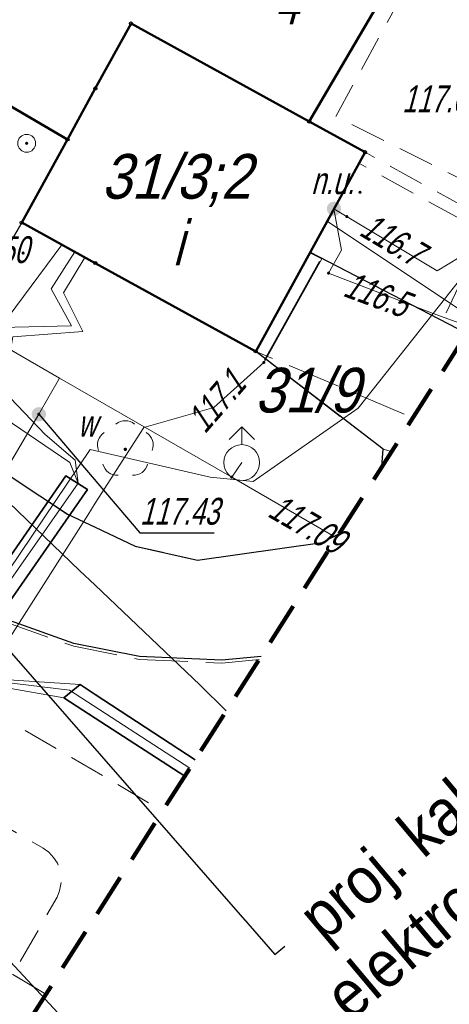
# Model space of a CAD drawing. Extents: x 7463256 to 7464485, y 5957341 to 5958260.
# Tile 136 of 256: x 7463830 to 7463842, y 5957622 to 5957650. Entities that reach past the tile are written whole.
import ezdxf
from ezdxf import colors
from ezdxf.entities.mleader import LeaderData, LeaderLine
from ezdxf.enums import TextEntityAlignment as Align
from ezdxf.math import Vec2, Vec3

# ---------------------------------------------------------------- set-up
doc = ezdxf.new("R2010")
doc.units = 0
doc.header["$MEASUREMENT"] = 0
for name, pattern in [('1.5_0.5', [2, 1.5, -0.5]), ('4', [1.8, 1.2, -0.6]), ('mz1.0_0.5', [1.5, 1, -0.5])]:
    doc.linetypes.add(name, pattern=pattern)
doc.layers.get('0').update_dxf_attribs({"color": 2, "linetype": 'CONTINUOUS', "lineweight": 5})
for name, color, linetype in [('211-Nr działki', 7, 'CONTINUOUS'), ('312-Budynek (powierzchnia)', 7, 'CONTINUOUS'), ('312-Numer ewidencyjny budynku', 7, 'CONTINUOUS'), ('312-Numer ewidencyjny budynku-Atr124', 7, 'CONTINUOUS'), ('320-część budynku wyodrębniona ze względu na liczbę kondygnacji naziemnych (powierzchnia)', 7, 'CONTINUOUS'), ('320-część budynku wyodrębniona ze względu na liczbę kondygnacji naziemnych (powierzchnia)-Atr25', 7, 'CONTINUOUS'), ('352-schody (powierzchnia)', 7, 'CONTINUOUS'), ('chodnik (powierzchnia)', 7, 'CONTINUOUS'), ('drzewo liściaste (punkt)', 7, 'CONTINUOUS'), ('hydrant (punkt)', 7, 'CONTINUOUS'), ('jezdnia (powierzchnia)', 7, 'CONTINUOUS'), ('krawężnik (linia)', 7, 'CONTINUOUS'), ('niezidentyfikowane urządzenie techniczne - siec elektroenergetyczna (punkt)', 7, 'CONTINUOUS'), ('niezidentyfikowane urządzenie techniczne - siec elektroenergetyczna (punkt)-Atr17', 7, 'CONTINUOUS'), ('Obszar opracowania', 7, 'CONTINUOUS'), ('przewód elektroenergetyczny (linia)', 7, 'CONTINUOUS'), ('przewód kanalizacyjny (linia)', 7, 'CONTINUOUS'), ('przewód wodociągowy (linia)', 7, 'CONTINUOUS'), ('Punkt budynku', 7, 'CONTINUOUS'), ('punkt o określonej wysokości (sieć elektroenergetyczna)', 7, 'CONTINUOUS'), ('punkt o określonej wysokości (sieć elektroenergetyczna)-Atr2', 7, 'CONTINUOUS'), ('punkt o określonej wysokości (sieć kanalizacyjna)', 7, 'CONTINUOUS'), ('punkt o określonej wysokości (sieć wodociągowa)', 7, 'CONTINUOUS'), ('punkt o określonej wysokości (sieć wodociągowa)-Atr2', 7, 'CONTINUOUS'), ('punkt wysokościowy sztuczny', 7, 'CONTINUOUS'), ('punkt wysokościowy sztuczny-Atr2', 7, 'CONTINUOUS'), ('rura ochronna - przewód elektroenergetyczny (linia)', 7, 'CONTINUOUS'), ('studzienka okrągła - przewód kanalizacyjny (punkt)', 7, 'CONTINUOUS'), ('zasuwa - siec wodociągowa (punkt)', 7, 'CONTINUOUS'), ('zasuwa - siec wodociągowa (punkt)-Atr17', 7, 'CONTINUOUS')]:
    doc.layers.add(name, color=color, linetype=linetype)
doc.layers.add('OBMBS-21-18876-opis proj', color=1, linetype='CONTINUOUS', lineweight=18)
doc.styles.get("Standard").update_dxf_attribs({"font": 'txt', "width": 0.75})

# ---------------------------------------------------------------- blocks, each defined once
blk = doc.blocks.new('PW02')
at = {"linetype": 'Continuous', "lineweight": 13}
h = blk.add_hatch(color=0, dxfattribs=at)
edge = h.paths.add_edge_path()
edge.add_arc((0, 0), 0.045, 0, 360)
blk = doc.blocks.new('PW01')
at = {"linetype": 'Continuous', "lineweight": 13}
h = blk.add_hatch(color=0, dxfattribs=at)
edge = h.paths.add_edge_path()
edge.add_arc((0, 0), 0.045, 0, 360)
blk = doc.blocks.new('US15')
at = {"color": 0, "linetype": 'Continuous', "lineweight": 13}
blk.add_circle((0, 0), 0.25, dxfattribs=at)
blk = doc.blocks.new('US25')
at = {"linetype": 'Continuous', "lineweight": 0}
h = blk.add_hatch(color=0, dxfattribs=at)
edge = h.paths.add_edge_path()
edge.add_arc((0, 0), 0.2, 0, 360)
blk = doc.blocks.new('OP021')
at = {"linetype": 'Continuous', "lineweight": 13}
h = blk.add_hatch(color=0, dxfattribs=at)
edge = h.paths.add_edge_path()
edge.add_arc((0, 0), 0.05, 0, 360)
at = {"color": 0, "linetype": 'Continuous', "lineweight": 13}
for centre, start, end in [((0, 0.4), 49.272, 130.728), ((-0.38, 0.124), 121.308, 202.548), ((0.38, 0.124), 337.452, 58.692), ((-0.235, -0.324), 193.221, 274.871), ((0.235, -0.324), 265.129, 346.779)]:
    blk.add_arc(centre, 0.4, start, end, dxfattribs=at)
blk = doc.blocks.new('US02')
at = {"color": 0, "linetype": 'Continuous', "lineweight": 13}
for p, q in [((0, 1), (-0.353, 0.647)), ((0, 0.5), (0, 1)), ((0, 1), (0.354, 0.647))]:
    blk.add_line(p, q, dxfattribs=at)
blk.add_circle((0, 0), 0.5, dxfattribs=at)
blk = doc.blocks.new('US30')
at = {"linetype": 'Continuous', "lineweight": 0}
h = blk.add_hatch(color=0, dxfattribs=at)
edge = h.paths.add_edge_path()
edge.add_arc((0, 0), 0.2, 0, 360)
blk = doc.blocks.new('PUNKTBUD')
at = {"color": 0}
blk.add_circle((0, 0), 0.045, dxfattribs=at)

msp = doc.modelspace()

# ---------------------------------------------------------------- linework, layer by layer
at = {"layer": '312-Budynek (powierzchnia)', "color": 7, "linetype": 'Continuous', "lineweight": 50, "flags": 128}
for points in [[(7463831.57, 5957646.28), (7463821.73, 5957652.04)], [(7463840.26, 5957650.05), (7463838.34, 5957646.78)], [(7463833.35, 5957649.52), (7463832.35, 5957647.7)], [(7463832.35, 5957647.7), (7463833.35, 5957649.52)], [(7463838.34, 5957646.78), (7463833.35, 5957649.52)], [(7463833.35, 5957649.52), (7463838.34, 5957646.78)], [(7463832.35, 5957647.7), (7463831.57, 5957646.28)], [(7463831.57, 5957646.28), (7463832.35, 5957647.7)], [(7463838.34, 5957646.78), (7463839.9, 5957645.92)], [(7463830.29, 5957643.95), (7463831.57, 5957646.28)], [(7463839.9, 5957645.92), (7463836.84, 5957640.35)], [(7463832.35, 5957642.82), (7463830.29, 5957643.95)], [(7463836.84, 5957640.35), (7463832.35, 5957642.82)]]:
    msp.add_lwpolyline(points, dxfattribs=at)
at = {"layer": '320-część budynku wyodrębniona ze względu na liczbę kondygnacji naziemnych (powierzchnia)', "color": 7, "linetype": 'Continuous', "lineweight": 18, "flags": 128}
msp.add_lwpolyline([(7463825.59, 5957658.64), (7463827.5, 5957657.52), (7463840.26, 5957650.05), (7463838.34, 5957646.78), (7463833.35, 5957649.52), (7463831.57, 5957646.28), (7463821.73, 5957652.04)], close=True, dxfattribs=at)
at = {"layer": '352-schody (powierzchnia)', "color": 7, "linetype": 'Continuous', "lineweight": 18, "flags": 128}
msp.add_lwpolyline([(7463829.71, 5957622.83), (7463830.04, 5957622.92), (7463830.97, 5957622.37), (7463824.5, 5957612.22), (7463823.42, 5957612.86), (7463825.07, 5957615.77), (7463824.08, 5957616.37), (7463827.6, 5957622.62), (7463827.49, 5957622.7), (7463828.08, 5957623.76)], close=True, dxfattribs=at)
msp.add_lwpolyline([(7463829.71, 5957622.83), (7463830.04, 5957622.92), (7463830.97, 5957622.37), (7463824.5, 5957612.22), (7463823.42, 5957612.86), (7463825.07, 5957615.77), (7463824.08, 5957616.37), (7463827.6, 5957622.62), (7463827.49, 5957622.7), (7463828.08, 5957623.76)], close=True, dxfattribs=at)
at = {"layer": 'chodnik (powierzchnia)', "color": 7, "linetype": 'mz1.0_0.5', "lineweight": 18, "flags": 128}
for points in [[(7463863.3, 5957686.92), (7463864.98, 5957686.04), (7463862.27, 5957680.87), (7463861.58, 5957681.21), (7463863.83, 5957685.66), (7463863.31, 5957685.91), (7463858.12, 5957676.39), (7463856.97, 5957676.99), (7463853.48, 5957670.68), (7463852.54, 5957671.22), (7463849.09, 5957664.94), (7463847.04, 5957666.11), (7463844.05, 5957660.86), (7463845.2, 5957660.17), (7463841.75, 5957654.04), (7463842.67, 5957653.47), (7463839.08, 5957646.92), (7463843.68, 5957644.62), (7463843.39, 5957644), (7463839.9, 5957645.92), (7463838.34, 5957646.78), (7463840.26, 5957650.05), (7463842.13, 5957653.26), (7463840.95, 5957653.95), (7463844.57, 5957660.14), (7463843.41, 5957660.82), (7463846.74, 5957666.51), (7463846.92, 5957666.7), (7463848.76, 5957665.62), (7463852.36, 5957671.78), (7463853.15, 5957671.31), (7463855.42, 5957675.19), (7463856.9, 5957677.72), (7463857.66, 5957677.27), (7463857.87, 5957677.65)], [(7463843.23, 5957643.69), (7463842.07, 5957641.2), (7463838.36, 5957643.12), (7463839.73, 5957645.61)]]:
    msp.add_lwpolyline(points, close=True, dxfattribs=at)
msp.add_lwpolyline([(7463830.968, 5957622.368), (7463830.04, 5957622.92), (7463831.28, 5957625.08), (7463831.35, 5957625.26), (7463831.39, 5957625.45), (7463831.4, 5957625.65), (7463831.36, 5957625.84), (7463831.29, 5957626.03), (7463831.18, 5957626.19), (7463831.05, 5957626.34), (7463830.89, 5957626.45), (7463824.66, 5957630.03), (7463824.47, 5957630.08), (7463824.27, 5957630.1), (7463824.07, 5957630.08), (7463823.88, 5957630.03), (7463823.7, 5957629.95), (7463823.54, 5957629.84), (7463823.39, 5957629.71), (7463823.27, 5957629.55), (7463821.6, 5957626.69), (7463827.55, 5957623.33), (7463827.49, 5957622.7), (7463821.75, 5957625.9), (7463820.61, 5957623.93), (7463818.71, 5957625.03), (7463818.03, 5957623.86), (7463812.7, 5957626.96), (7463808.76, 5957620.08), (7463809.8, 5957619.49), (7463806.35, 5957613.41), (7463805.91, 5957613.86), (7463808.97, 5957619.25), (7463807.93, 5957619.84), (7463812.45, 5957627.79), (7463816.77, 5957625.31), (7463818.33, 5957627.9), (7463819.88, 5957626.98), (7463821.79, 5957630.22), (7463821.9, 5957630.44), (7463821.97, 5957630.67), (7463821.99, 5957630.92), (7463821.97, 5957631.16), (7463821.89, 5957631.39), (7463821.78, 5957631.61), (7463821.62, 5957631.8), (7463821.43, 5957631.95), (7463809.21, 5957640.62), (7463809.61, 5957640.85), (7463810.02, 5957641.06), (7463810.45, 5957641.24), (7463810.89, 5957641.39), (7463811.34, 5957641.51), (7463811.79, 5957641.6), (7463812.22, 5957641.66), (7463823.73, 5957633.64), (7463834.236, 5957627.495)], dxfattribs=at)
at = {"layer": 'jezdnia (powierzchnia)', "color": 7, "linetype": '1.5_0.5', "lineweight": 18, "flags": 128}
for points in [[(7463836.936, 5957631.731), (7463835.89, 5957631.63), (7463833.59, 5957631.73), (7463831.75, 5957632.1), (7463829.95, 5957632.74), (7463827.05, 5957634.37), (7463815, 5957641.29), (7463814.55, 5957641.41), (7463814.1, 5957641.51), (7463813.64, 5957641.57), (7463813.18, 5957641.61), (7463812.72, 5957641.61), (7463812.25, 5957641.58), (7463811.79, 5957641.52), (7463811.34, 5957641.43), (7463810.89, 5957641.31), (7463810.45, 5957641.16), (7463810.02, 5957640.98), (7463809.61, 5957640.77), (7463809.21, 5957640.54), (7463808.82, 5957640.29), (7463808.46, 5957640), (7463808.13, 5957639.67), (7463807.84, 5957639.31), (7463807.58, 5957638.92), (7463807.38, 5957638.5), (7463807.21, 5957638.07), (7463807.1, 5957637.62), (7463804.3, 5957617.99), (7463804.27, 5957617.52), (7463804.28, 5957617.05), (7463804.34, 5957616.59), (7463804.45, 5957616.13), (7463804.59, 5957615.69), (7463804.78, 5957615.26), (7463805.01, 5957614.85), (7463805.27, 5957614.47), (7463805.58, 5957614.11), (7463805.91, 5957613.78), (7463806.32, 5957613.36), (7463806.26, 5957613.25), (7463809.51, 5957611.39), (7463808.65, 5957609.89), (7463802.28, 5957613.54), (7463799.91, 5957609.4), (7463798.88, 5957609.97), (7463798.54, 5957609.38), (7463797.14, 5957610.14), (7463799.76, 5957614.73), (7463798.58, 5957615.74), (7463799.47, 5957617.4), (7463800.49, 5957619.79), (7463802.2, 5957632.08), (7463803.18, 5957641.23), (7463803.15, 5957641.72), (7463803.11, 5957642.21), (7463803.05, 5957642.7), (7463802.99, 5957643.19), (7463802.91, 5957643.67), (7463802.82, 5957644.16), (7463802.72, 5957644.64), (7463802.6, 5957645.12), (7463802.48, 5957645.59), (7463802.34, 5957646.07), (7463802.19, 5957646.54), (7463802.03, 5957647), (7463801.86, 5957647.46), (7463801.68, 5957647.92), (7463801.48, 5957648.37), (7463801.28, 5957648.82), (7463797.79, 5957650.86), (7463795.88, 5957651.94), (7463794.29, 5957652.43), (7463795.13, 5957656.54), (7463797.76, 5957655.08), (7463799.66, 5957653.96), (7463812.93, 5957646.51), (7463815.35, 5957645.69), (7463817.29, 5957645.92), (7463819.75, 5957646.5), (7463818.35, 5957653.23), (7463822.86, 5957660.09), (7463825.59, 5957658.64), (7463821.73, 5957652.04), (7463831.57, 5957646.28), (7463830.29, 5957643.95), (7463828.44, 5957640.74), (7463829.21, 5957637.35), (7463831.57, 5957635.8), (7463832.35, 5957635.43), (7463833.47, 5957634.9), (7463835.21, 5957634.51), (7463838.7, 5957635), (7463839.183, 5957635.257)], [(7463840.644, 5957637.548), (7463840.41, 5957637.61), (7463836.84, 5957640.35), (7463838.36, 5957643.12), (7463842.751, 5957640.854)], [(7463840.374, 5957637.125), (7463840.41, 5957637.61), (7463836.84, 5957640.35), (7463841.246, 5957638.492)]]:
    msp.add_lwpolyline(points, dxfattribs=at)
at = {"layer": 'krawężnik (linia)', "color": 7, "linetype": 'Continuous', "lineweight": 25, "flags": 128}
for points in [[(7463830.29, 5957643.95), (7463828.44, 5957640.74), (7463829.21, 5957637.35), (7463831.57, 5957635.8), (7463832.35, 5957635.43), (7463833.47, 5957634.9), (7463835.21, 5957634.51), (7463838.7, 5957635), (7463839.183, 5957635.257)], [(7463842.751, 5957640.854), (7463838.36, 5957643.12)], [(7463836.99, 5957631.816), (7463835.89, 5957631.71), (7463833.59, 5957631.81), (7463831.75, 5957632.18), (7463829.95, 5957632.82), (7463827.05, 5957634.45), (7463815, 5957641.37), (7463814.55, 5957641.49), (7463814.1, 5957641.59), (7463813.64, 5957641.65), (7463813.18, 5957641.69), (7463812.72, 5957641.69), (7463812.25, 5957641.66), (7463811.79, 5957641.6), (7463811.34, 5957641.51), (7463810.89, 5957641.39), (7463810.45, 5957641.24), (7463810.02, 5957641.06), (7463809.61, 5957640.85), (7463809.21, 5957640.62), (7463808.82, 5957640.37), (7463808.46, 5957640.08)], [(7463840.374, 5957637.125), (7463840.41, 5957637.61), (7463836.84, 5957640.35)]]:
    msp.add_lwpolyline(points, dxfattribs=at)
at = {"layer": 'Obszar opracowania', "color": 132, "linetype": '4', "lineweight": 200, "flags": 128}
msp.add_lwpolyline([(7463648.63, 5957598.42), (7463381.17, 5957559), (7463352.31, 5957567.45), (7463255.88, 5957568.85), (7463280.41, 5957340.9), (7463468.95, 5957378.08), (7463536.66, 5957509.53), (7463626.95, 5957460.4), (7463653.5, 5957411.27), (7463734.5, 5957471.02), (7463879.22, 5957698.07), (7464314.97, 5957939.96), (7464470.72, 5957945.23), (7464483.34, 5958244.06), (7464262.86, 5958260.06), (7464240.11, 5958013.73), (7463789.91, 5957739.13), (7463712.41, 5957593.35)], close=True, dxfattribs=at)
at = {"layer": 'przewód elektroenergetyczny (linia)', "color": 1, "linetype": 'Continuous', "lineweight": 18, "flags": 128}
for points in [[(7463841.81, 5957641.41), (7463844.13, 5957644.35), (7463844.18, 5957644.41), (7463850.62, 5957655.98), (7463856.92, 5957667.14), (7463856.85, 5957671.61), (7463855.15, 5957670.92), (7463855.45, 5957670.33), (7463855.79, 5957670.16), (7463856.2, 5957670.53), (7463856.31, 5957671.24), (7463856.1, 5957671.87), (7463854.1, 5957673)], [(7463839.03, 5957644.34), (7463839.24, 5957643.18), (7463838.88, 5957642.54), (7463841.81, 5957641.41), (7463839.71, 5957638.76), (7463836.77, 5957636.71), (7463835.57, 5957636.83), (7463832.21, 5957637.6), (7463828.62, 5957632.3), (7463828.48, 5957631.25), (7463831.63, 5957630.87), (7463834.997, 5957628.688)], [(7463842.863, 5957641.03), (7463841.81, 5957641.41), (7463838.88, 5957642.54), (7463839.24, 5957643.18), (7463839.03, 5957644.34)], [(7463839.03, 5957644.34), (7463841.92, 5957642.6), (7463843.77, 5957643.72), (7463844.047, 5957642.888)], [(7463838.84, 5957643.99), (7463842.989, 5957641.227)], [(7463831.41, 5957643.33), (7463829.7, 5957641.02), (7463829.42, 5957639.27), (7463829.8, 5957638.49), (7463831.64, 5957637.24), (7463831.87, 5957636.66)], [(7463808.24, 5957637.36), (7463816.33, 5957632.81), (7463826.67, 5957627.2), (7463832.14, 5957635.77), (7463832.35, 5957636.1), (7463833.71, 5957638.22), (7463835.67, 5957638.78), (7463837.07, 5957640.04), (7463838.69, 5957642.94), (7463838.36, 5957643.11)], [(7463831.47, 5957630.66), (7463828.49, 5957631.18), (7463828.52, 5957631.89), (7463831.87, 5957636.66), (7463831.79, 5957637.31), (7463830.95, 5957638.02), (7463829.78, 5957639.25), (7463830.04, 5957640.76), (7463832, 5957640.91), (7463831.46, 5957641.99), (7463832.06, 5957642.98)], [(7463831.78, 5957643.13), (7463831.12, 5957642.1), (7463831.68, 5957641.06), (7463829.7, 5957641.02)], [(7463834.997, 5957628.688), (7463831.63, 5957630.87), (7463828.48, 5957631.25), (7463828.62, 5957632.3)], [(7463831.93, 5957631.03), (7463828.48, 5957631.25)]]:
    msp.add_lwpolyline(points, dxfattribs=at)
at = {"layer": 'przewód kanalizacyjny (linia)', "color": 34, "linetype": 'Continuous', "lineweight": 18, "flags": 128}
for points in [[(7463832.35, 5957633.81), (7463831.91, 5957634.22), (7463828.19, 5957637.79), (7463816.25, 5957643.63), (7463811.52, 5957645.9)], [(7463835.28, 5957631.02), (7463832.35, 5957633.81)], [(7463836.018, 5957630.291), (7463835.28, 5957631.02)]]:
    msp.add_lwpolyline(points, dxfattribs=at)
at = {"layer": 'przewód wodociągowy (linia)', "color": 5, "linetype": 'Continuous', "lineweight": 18, "flags": 128}
for points in [[(7463831.35, 5957639.6), (7463826.19, 5957642.58)], [(7463831.35, 5957639.6), (7463830.77, 5957638.59), (7463822.92, 5957625.26)], [(7463839.104, 5957635.132), (7463836.17, 5957636.83), (7463831.35, 5957639.6)], [(7463836.17, 5957636.83), (7463836.45, 5957637.24)]]:
    msp.add_lwpolyline(points, dxfattribs=at)
at = {"layer": 'punkt o określonej wysokości (sieć wodociągowa)-Atr2', "color": 7, "flags": 128}
msp.add_lwpolyline([(7463830.77, 5957638.59), (7463833.6, 5957635.27), (7463835.675, 5957635.27)], dxfattribs=at)
at = {"layer": 'rura ochronna - przewód elektroenergetyczny (linia)', "color": 1, "linetype": 'Continuous', "lineweight": 35, "flags": 128}
for points in [[(7463838.64, 5957642.86), (7463837.1, 5957640.1)], [(7463834.857, 5957628.469), (7463832.35, 5957630.09), (7463831.47, 5957630.66), (7463831.93, 5957631.03), (7463832.35, 5957630.75), (7463835.145, 5957628.92)]]:
    msp.add_lwpolyline(points, dxfattribs=at)
msp.add_lwpolyline([(7463828.21, 5957632.08), (7463831.53, 5957636.87), (7463832.13, 5957636.49), (7463828.81, 5957631.72)], close=True, dxfattribs=at)

# ---------------------------------------------------------------- block references
at = {"layer": 'drzewo liściaste (punkt)', "color": 94, "linetype": 'Continuous', "lineweight": 13}
msp.add_blockref('OP021', (7463833.19, 5957637.61), dxfattribs=at)
at = {"layer": 'hydrant (punkt)', "color": 7, "linetype": 'Continuous', "lineweight": 18}
msp.add_blockref('US02', (7463836.45, 5957637.24), dxfattribs=at)
at = {"layer": 'niezidentyfikowane urządzenie techniczne - siec elektroenergetyczna (punkt)', "color": 7, "linetype": 'Continuous', "lineweight": 13}
msp.add_blockref('US30', (7463839.03, 5957644.34), dxfattribs=at)
at = {"layer": 'Punkt budynku', "color": 5, "linetype": 'Continuous', "lineweight": 18}
for p in [(7463833.35, 5957649.52), (7463832.35, 5957647.7), (7463838.34, 5957646.78), (7463831.57, 5957646.28), (7463839.9, 5957645.92), (7463830.29, 5957643.95), (7463832.35, 5957642.82), (7463836.84, 5957640.35)]:
    msp.add_blockref('PUNKTBUD', p, dxfattribs=at)
at = {"layer": 'punkt o określonej wysokości (sieć elektroenergetyczna)', "color": 1, "linetype": 'Continuous', "lineweight": 13, "rotation": 328.949}
msp.add_blockref('PW01', (7463839.39, 5957644.12), dxfattribs=at)
at = {"layer": 'punkt o określonej wysokości (sieć elektroenergetyczna)', "color": 1, "linetype": 'Continuous', "lineweight": 13}
for p in [(7463838.88, 5957642.54), (7463837.07, 5957640.04)]:
    msp.add_blockref('PW01', p, dxfattribs=at)
at = {"layer": 'punkt o określonej wysokości (sieć kanalizacyjna)', "color": 34, "linetype": 'Continuous', "lineweight": 13}
msp.add_blockref('PW01', (7463830.43, 5957646.17), dxfattribs=at)
at = {"layer": 'punkt o określonej wysokości (sieć wodociągowa)', "color": 5, "linetype": 'Continuous', "lineweight": 13, "rotation": 326.31}
msp.add_blockref('PW01', (7463830.77, 5957638.59), dxfattribs=at)
at = {"layer": 'punkt o określonej wysokości (sieć wodociągowa)', "color": 5, "linetype": 'Continuous', "lineweight": 13}
msp.add_blockref('PW01', (7463836.17, 5957636.83), dxfattribs=at)
at = {"layer": 'punkt wysokościowy sztuczny', "color": 7, "linetype": 'Continuous', "lineweight": 13}
for p in [(7463839.76, 5957644.8), (7463830.33, 5957643.1)]:
    msp.add_blockref('PW02', p, dxfattribs=at)
at = {"layer": 'studzienka okrągła - przewód kanalizacyjny (punkt)', "color": 34, "linetype": 'Continuous', "lineweight": 18}
msp.add_blockref('US15', (7463830.43, 5957646.17), dxfattribs=at)
at = {"layer": 'zasuwa - siec wodociągowa (punkt)', "color": 7, "linetype": 'Continuous', "lineweight": 13, "rotation": 326.31}
msp.add_blockref('US25', (7463830.77, 5957638.59), dxfattribs=at)

# ---------------------------------------------------------------- texts
at = {"layer": '211-Nr działki', "color": 3, "linetype": 'Continuous', "lineweight": 18, "oblique": 15, "width": 0.9}
msp.add_text('31/9', height=1.25, dxfattribs=at).set_placement((7463836.81, 5957638.64))
at = {"layer": '312-Numer ewidencyjny budynku', "color": 7, "linetype": 'Continuous', "lineweight": 18, "oblique": 15, "width": 0.9}
msp.add_text('31/3;2', height=1.25, dxfattribs=at).set_placement((7463832.52, 5957645.87), align=Align.TOP_LEFT)
at = {"layer": '312-Numer ewidencyjny budynku-Atr124', "color": 7, "oblique": 15, "width": 0.72}
msp.add_text('i', height=1.25, dxfattribs=at).set_placement((7463834.52, 5957642.76))
at = {"layer": '320-część budynku wyodrębniona ze względu na liczbę kondygnacji naziemnych (powierzchnia)-Atr25', "color": 7, "oblique": 15, "width": 0.72}
msp.add_text('4', height=1.25, dxfattribs=at).set_placement((7463837.37, 5957649.5))
at = {"layer": 'niezidentyfikowane urządzenie techniczne - siec elektroenergetyczna (punkt)-Atr17', "color": 7, "oblique": 15, "width": 0.72}
msp.add_text('n.u.', height=0.75, dxfattribs=at).set_placement((7463838.39, 5957644.75))
at = {"layer": 'punkt o określonej wysokości (sieć elektroenergetyczna)-Atr2', "color": 1, "oblique": 15, "width": 0.72}
for s, rotation, p in [('116.7', 329.26, (7463839.7, 5957643.62)), ('116.5', 339.66, (7463839.25, 5957641.91)), ('117.1', 48.89, (7463835.42, 5957638.02))]:
    msp.add_text(s, height=0.75, rotation=rotation, dxfattribs=at).set_placement(p)
at = {"layer": 'punkt o określonej wysokości (sieć wodociągowa)-Atr2', "color": 5, "oblique": 15, "width": 0.72}
msp.add_text('117.43', height=0.75, dxfattribs=at).set_placement((7463833.6, 5957635.277), align=Align.BOTTOM_LEFT)
msp.add_text('117.09', height=0.75, rotation=-30.069, dxfattribs=at).set_placement((7463837.14, 5957635.75))
at = {"layer": 'punkt wysokościowy sztuczny-Atr2', "color": 7, "oblique": 15, "width": 0.72}
for s, p in [('117.60', (7463840.94, 5957647.04)), ('117.50', (7463828.27, 5957642.82))]:
    msp.add_text(s, height=0.75, dxfattribs=at).set_placement(p)
at = {"layer": 'zasuwa - siec wodociągowa (punkt)-Atr17', "color": 7, "oblique": 15, "width": 0.72}
msp.add_text('w', height=0.75, dxfattribs=at).set_placement((7463831.86, 5957637.96))

# ---------------------------------------------------------------- next in the draw order: leaders
at = {"layer": 'OBMBS-21-18876-opis proj', "lineweight": 20}
ml = msp.add_multileader_mtext('Standard', dxfattribs=at)
ml.set_content('\\pxqc;{\\W0.9;\\fArial|b0|i0|c238|p34;proj. kablowa sieć elektroenergetyczna\\P SN 15kV\\P3x NA2XS(FL)2Y 1x150/25mm2\\PL=1572/1650 m}', color=256)
ml.set_leader_properties()
ml.build(insert=Vec2(0, 0))
ml.multileader.update_dxf_attribs({"has_text_frame": 1, "text_right_attachment_type": 0, "dogleg_length": 0.36, "arrow_head_size": 1.3})
ctx = ml.context
ctx.base_point, ctx.char_height, ctx.arrow_head_size, ctx.landing_gap_size, ctx.plane_origin, ctx.plane_x_axis, ctx.plane_y_axis = Vec3(7463837.656, 5957623.711), 1.3, 1.3, 0.09, Vec3(7463763.105, 5957780.549), Vec3(0.765565, 0.643359), Vec3(-0.643359, 0.765565)
ctx.right_attachment = 0
notes = []
notes.append((ctx, [(0, (1, 1, 0), (7463837.38, 5957623.479), (0.765565, 0.643359), 0.36, [(0, [(7463802.904, 5957662.872)], 0, [])])]))
ctx.mtext.insert, ctx.mtext.text_direction, ctx.mtext.rotation, ctx.mtext.width, ctx.mtext.defined_height, ctx.mtext.alignment, ctx.mtext.flow_direction = Vec3(7463842.882, 5957628.971), Vec3(0.765565, 0.643359), 0.698877, 17.55141, 27.692, 2, 5
ctx.mtext.has_bg_fill, ctx.mtext.bg_color, ctx.mtext.bg_scale_factor, ctx.mtext.bg_transparency, ctx.mtext.use_window_bg_color = 1, -1023410167, 1.5, 0, 1
for ctx, leaders in notes:
    for number, flags, end, landing, length, lines in leaders:
        leader = LeaderData()
        leader.index, (leader.has_last_leader_line, leader.has_dogleg_vector, leader.attachment_direction) = number, flags
        leader.last_leader_point, leader.dogleg_vector, leader.dogleg_length = Vec3(end), Vec3(landing), length
        for number, points, colour, breaks in lines:
            line = LeaderLine()
            line.index, line.vertices, line.color, line.breaks = number, Vec3.list(points), colors.encode_raw_color(colour), breaks
            leader.lines.append(line)
        ctx.leaders.append(leader)

# ---------------------------------------------------------------- next in the draw order: leaders
ml = msp.add_multileader_mtext('Standard', dxfattribs=at)
ml.set_content('\\pxqc;{\\W0.9;\\fArial|b0|i0|c238|p34;proj. rura osłonowa \\PDVK160\\PL=2m}', color=256)
ml.set_leader_properties()
ml.build(insert=Vec2(0, 0))
ml.multileader.update_dxf_attribs({"has_text_frame": 1, "text_right_attachment_type": 0, "dogleg_length": 0.36, "arrow_head_size": 1.3})
ctx = ml.context
ctx.base_point, ctx.char_height, ctx.arrow_head_size, ctx.landing_gap_size, ctx.plane_origin, ctx.plane_x_axis, ctx.plane_y_axis = Vec3(7463851.554, 5957644.21, -10.8), 1.3, 1.3, 0.09, Vec3(7463773.218, 5957787.835, -10.8), Vec3(0.765565, 0.643359), Vec3(-0.643359, 0.765565)
ctx.right_attachment = 0
notes = []
notes.append((ctx, [(0, (1, 1, 0), (7463851.278, 5957643.978, -10.8), (0.765565, 0.643359), 0.36, [(0, [(7463815.389, 5957682.054, -10.8)], 0, [])])]))
ctx.mtext.insert, ctx.mtext.text_direction, ctx.mtext.rotation, ctx.mtext.width, ctx.mtext.defined_height, ctx.mtext.alignment, ctx.mtext.flow_direction = Vec3(7463856.374, 5957649.28, -10.8), Vec3(0.765565, 0.643359), 0.698877, 14.71536, 27.692, 2, 5
ctx.mtext.has_bg_fill, ctx.mtext.bg_color, ctx.mtext.bg_scale_factor, ctx.mtext.bg_transparency, ctx.mtext.use_window_bg_color = 1, -1023410167, 1.5, 0, 1
for ctx, leaders in notes:
    for number, flags, end, landing, length, lines in leaders:
        leader = LeaderData()
        leader.index, (leader.has_last_leader_line, leader.has_dogleg_vector, leader.attachment_direction) = number, flags
        leader.last_leader_point, leader.dogleg_vector, leader.dogleg_length = Vec3(end), Vec3(landing), length
        for number, points, colour, breaks in lines:
            line = LeaderLine()
            line.index, line.vertices, line.color, line.breaks = number, Vec3.list(points), colors.encode_raw_color(colour), breaks
            leader.lines.append(line)
        ctx.leaders.append(leader)

# ---------------------------------------------------------------- next in the draw order: leaders
ml = msp.add_multileader_mtext('Standard', dxfattribs=at)
ml.set_content('\\pxqc;{\\W0.9;\\fArial|b0|i0|c238|p34;proj. przecisk mechaniczny SRS160\\PL=12m}', color=256)
ml.set_leader_properties()
ml.build(insert=Vec2(0, 0))
ml.multileader.update_dxf_attribs({"has_text_frame": 1, "text_right_attachment_type": 0, "dogleg_length": 0.36, "arrow_head_size": 1.3})
ctx = ml.context
ctx.base_point, ctx.char_height, ctx.arrow_head_size, ctx.landing_gap_size, ctx.plane_origin, ctx.plane_x_axis, ctx.plane_y_axis = Vec3(7463830.807, 5957607.579, -10.8), 1.3, 1.3, 0.09, Vec3(7463773.888, 5957745.941, -10.8), Vec3(0.765565, 0.643359), Vec3(-0.643359, 0.765565)
ctx.right_attachment, ctx.text_align_type = 0, 2
notes = []
notes.append((ctx, [(0, (1, 1, 0), (7463838.002, 5957614.644, -10.8), (-0.765565, -0.643359), 0.36, [(0, [(7463799.246, 5957656.316, -10.8)], 0, [])])]))
ctx.mtext.insert, ctx.mtext.text_direction, ctx.mtext.rotation, ctx.mtext.width, ctx.mtext.defined_height, ctx.mtext.alignment, ctx.mtext.flow_direction = Vec3(7463834.016, 5957611.294, -10.8), Vec3(0.765565, 0.643359), 0.698877, 11.88735, 27.692, 2, 5
ctx.mtext.has_bg_fill, ctx.mtext.bg_color, ctx.mtext.bg_scale_factor, ctx.mtext.bg_transparency, ctx.mtext.use_window_bg_color = 1, -1023410167, 1.5, 0, 1
for ctx, leaders in notes:
    for number, flags, end, landing, length, lines in leaders:
        leader = LeaderData()
        leader.index, (leader.has_last_leader_line, leader.has_dogleg_vector, leader.attachment_direction) = number, flags
        leader.last_leader_point, leader.dogleg_vector, leader.dogleg_length = Vec3(end), Vec3(landing), length
        for number, points, colour, breaks in lines:
            line = LeaderLine()
            line.index, line.vertices, line.color, line.breaks = number, Vec3.list(points), colors.encode_raw_color(colour), breaks
            leader.lines.append(line)
        ctx.leaders.append(leader)

# ---------------------------------------------------------------- next in the draw order: leaders
ml = msp.add_multileader_mtext('Standard', dxfattribs=at)
ml.set_content('\\pxqc;{\\W0.9;\\fArial|b0|i0|c238|p34;proj. rura osłonowa\\P DVK160\\PL=3m}', color=256)
ml.set_leader_properties()
ml.build(insert=Vec2(0, 0))
ml.multileader.update_dxf_attribs({"has_text_frame": 1, "text_right_attachment_type": 0, "dogleg_length": 0.36, "arrow_head_size": 1.3})
ctx = ml.context
ctx.base_point, ctx.char_height, ctx.arrow_head_size, ctx.landing_gap_size, ctx.plane_origin, ctx.plane_x_axis, ctx.plane_y_axis = Vec3(7463817.639, 5957595.392, -10.8), 1.3, 1.3, 0.09, Vec3(7463754.903, 5957733.234, -10.8), Vec3(0.765565, 0.643359), Vec3(-0.643359, 0.765565)
ctx.right_attachment, ctx.text_align_type = 0, 2
notes = []
notes.append((ctx, [(0, (1, 1, 0), (7463828.133, 5957605.074, -10.8), (-0.765565, -0.643359), 0.36, [(0, [(7463795.109, 5957643.313, -10.8)], 0, [])])]))
ctx.mtext.insert, ctx.mtext.text_direction, ctx.mtext.rotation, ctx.mtext.width, ctx.mtext.defined_height, ctx.mtext.alignment, ctx.mtext.flow_direction = Vec3(7463822.535, 5957600.37, -10.8), Vec3(0.765565, 0.643359), 0.698877, 15.28698, 27.692, 2, 5
ctx.mtext.has_bg_fill, ctx.mtext.bg_color, ctx.mtext.bg_scale_factor, ctx.mtext.bg_transparency, ctx.mtext.use_window_bg_color = 1, -1023410167, 1.5, 0, 1
for ctx, leaders in notes:
    for number, flags, end, landing, length, lines in leaders:
        leader = LeaderData()
        leader.index, (leader.has_last_leader_line, leader.has_dogleg_vector, leader.attachment_direction) = number, flags
        leader.last_leader_point, leader.dogleg_vector, leader.dogleg_length = Vec3(end), Vec3(landing), length
        for number, points, colour, breaks in lines:
            line = LeaderLine()
            line.index, line.vertices, line.color, line.breaks = number, Vec3.list(points), colors.encode_raw_color(colour), breaks
            leader.lines.append(line)
        ctx.leaders.append(leader)

doc.saveas('drawing.dxf')
